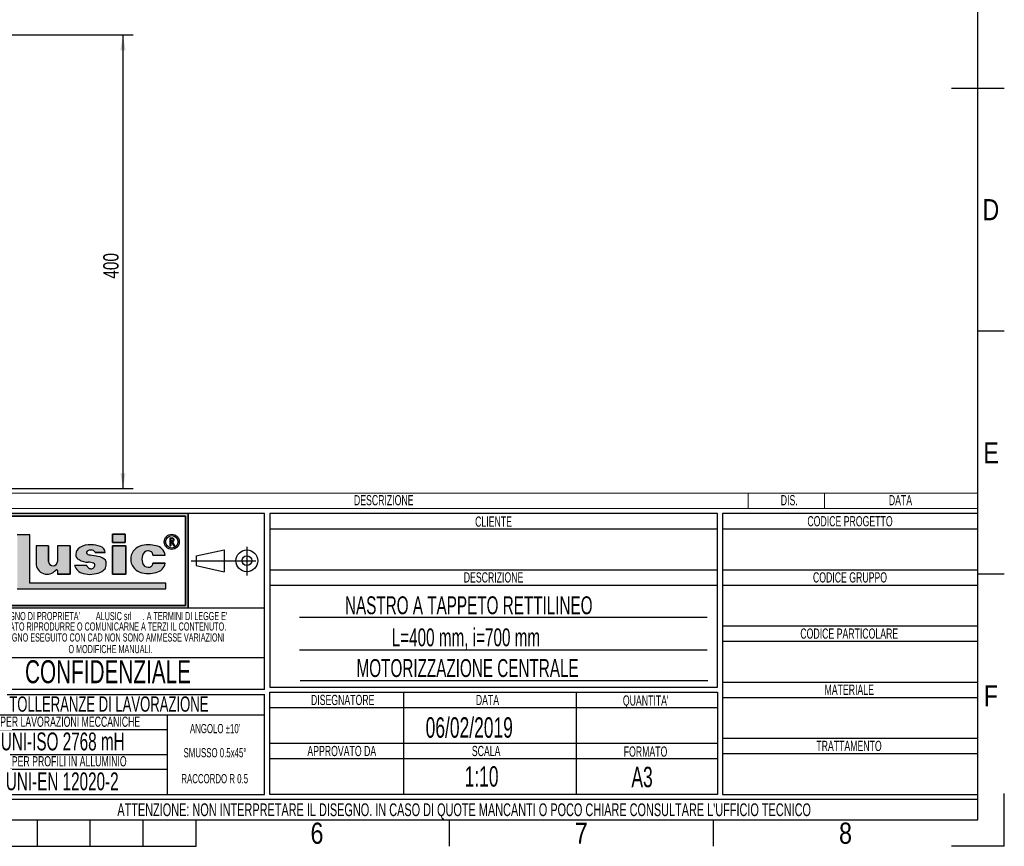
# Model space of a CAD drawing. Header units: millimetres. Extents: x 0 to 420, y 0 to 297.
# Tile 23 of 27: x 227 to 420, y 0 to 162. Entities that reach past the tile are written whole.
import ezdxf
from ezdxf.enums import TextEntityAlignment as Align

# ---------------------------------------------------------------- set-up
doc = ezdxf.new("R2010")
doc.units = ezdxf.units.MM
doc.linetypes.add('CENTERX2', pattern=[20.319999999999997, 12.7, -2.54, 2.54, -2.54])
doc.layers.add('CARTIGLIO', color=140, linetype='Continuous')
doc.layers.add('QUOTE', color=174, linetype='Continuous')
doc.styles.add('SLDTEXTSTYLE0', font='TXT', dxfattribs={"width": 0.6382978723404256})
doc.styles.add('SLDTEXTSTYLE1', font='TXT', dxfattribs={"width": 0.675})
doc.styles.add('SLDTEXTSTYLE2', font='TXT', dxfattribs={"width": 0.8214676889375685})
doc.styles.add('SLDTEXTSTYLE3', font='TXT', dxfattribs={"width": 0.75})
doc.dimstyles.new('SLDDIMSTYLE0', dxfattribs={"dimtxt": 3, "dimasz": 3, "dimexe": 0, "dimexo": 0.0625, "dimgap": 0.75, "dimtad": 1, "dimlfac": 4.501761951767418, "dimrnd": 1e-09, "dimzin": 12, "dimdsep": 46, "dimtxsty": 'SLDTEXTSTYLE3', "dimsah": 1, "dimcen": 0.09, "dimadec": 0, "dimazin": 3, "dimtfac": 1, "dimtdec": 3, "dimtofl": 0, "dimtmove": 0, "dimatfit": 3, "dimfxl": 0, "dimfrac": 2, "dimtolj": 1, "dimtzin": 12, "dimarcsym": 0})

# ---------------------------------------------------------------- blocks, each defined once
blk = doc.blocks.new('SW_NOTE_0')
at = {"layer": 'CARTIGLIO', "color": 0, "insert": (7.526595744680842, 2.578135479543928), "char_height": 2, "attachment_point": 2, "style": 'SLDTEXTSTYLE0'}
blk.add_mtext('TRATTAMENTO', dxfattribs=at)
blk = doc.blocks.new('SW_NOTE_0_1')
at = {"layer": 'CARTIGLIO', "color": 0, "insert": (85.40558510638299, 3.222669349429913), "char_height": 2.5, "attachment_point": 2, "style": 'SLDTEXTSTYLE0'}
blk.add_mtext("ATTENZIONE: NON INTERPRETARE IL DISEGNO. IN CASO DI QUOTE MANCANTI O POCO CHIARE CONSULTARE L'UFFICIO TECNICO", dxfattribs=at)
blk = doc.blocks.new('SW_NOTE_0_2')
at = {"layer": 'CARTIGLIO', "color": 0, "insert": (3.510638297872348, 2.578135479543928), "char_height": 2, "attachment_point": 2, "style": 'SLDTEXTSTYLE0'}
blk.add_mtext('SCALA', dxfattribs=at)
blk = doc.blocks.new('SW_NOTE_0_3')
at = {"layer": 'CARTIGLIO', "color": 0, "insert": (8.670212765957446, 2.578135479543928), "char_height": 2, "attachment_point": 2, "style": 'SLDTEXTSTYLE0'}
blk.add_mtext('APPROVATO DA', dxfattribs=at)
blk = doc.blocks.new('SW_NOTE_0_4')
at = {"layer": 'CARTIGLIO', "color": 0, "insert": (5.398936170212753, 2.578135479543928), "char_height": 2, "attachment_point": 2, "style": 'SLDTEXTSTYLE0'}
blk.add_mtext('FORMATO', dxfattribs=at)
blk = doc.blocks.new('SW_NOTE_0_5')
at = {"layer": 'CARTIGLIO', "color": 0, "insert": (7.606382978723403, 2.578135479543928), "char_height": 2, "attachment_point": 2, "style": 'SLDTEXTSTYLE0'}
blk.add_mtext('DISEGNATORE', dxfattribs=at)
blk = doc.blocks.new('SW_NOTE_0_6')
at = {"layer": 'CARTIGLIO', "color": 0, "insert": (2.845744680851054, 2.578135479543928), "char_height": 2, "attachment_point": 2, "style": 'SLDTEXTSTYLE0'}
blk.add_mtext('DATA', dxfattribs=at)
blk = doc.blocks.new('SW_NOTE_0_7')
at = {"layer": 'CARTIGLIO', "color": 0, "insert": (5.558510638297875, 2.578135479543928), "char_height": 2, "attachment_point": 2, "style": 'SLDTEXTSTYLE0'}
blk.add_mtext("QUANTITA'", dxfattribs=at)
blk = doc.blocks.new('SW_NOTE_0_8')
at = {"layer": 'CARTIGLIO', "color": 0, "insert": (7.10106382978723, 2.578135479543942), "char_height": 2, "attachment_point": 2, "style": 'SLDTEXTSTYLE0'}
blk.add_mtext('DESCRIZIONE', dxfattribs=at)
blk = doc.blocks.new('SW_NOTE_0_9')
at = {"layer": 'CARTIGLIO', "color": 0, "insert": (4.228723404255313, 2.578135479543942), "char_height": 2, "attachment_point": 2, "style": 'SLDTEXTSTYLE0'}
blk.add_mtext('CLIENTE', dxfattribs=at)
blk = doc.blocks.new('SW_NOTE_0_10')
at = {"layer": 'CARTIGLIO', "color": 0, "insert": (5.691489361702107, 2.578135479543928), "char_height": 2, "attachment_point": 2, "style": 'SLDTEXTSTYLE0'}
blk.add_mtext('MATERIALE', dxfattribs=at)
blk = doc.blocks.new('SW_NOTE_0_11')
at = {"layer": 'CARTIGLIO', "color": 0, "insert": (12.15425531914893, 2.578135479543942), "char_height": 2, "attachment_point": 2, "style": 'SLDTEXTSTYLE0'}
blk.add_mtext('CODICE PARTICOLARE', dxfattribs=at)
blk = doc.blocks.new('SW_NOTE_0_12')
at = {"layer": 'CARTIGLIO', "color": 0, "insert": (9.547872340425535, 2.578135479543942), "char_height": 2, "attachment_point": 2, "style": 'SLDTEXTSTYLE0'}
blk.add_mtext('CODICE GRUPPO', dxfattribs=at)
blk = doc.blocks.new('SW_NOTE_0_13')
at = {"layer": 'CARTIGLIO', "color": 0, "insert": (10.69148936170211, 2.578135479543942), "char_height": 2, "attachment_point": 2, "style": 'SLDTEXTSTYLE0'}
blk.add_mtext('CODICE PROGETTO', dxfattribs=at)
blk = doc.blocks.new('SW_NOTE_0_14')
at = {"layer": 'CARTIGLIO', "color": 0, "insert": (6.67819148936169, 2.320321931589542), "char_height": 1.8, "attachment_point": 2, "style": 'SLDTEXTSTYLE0'}
blk.add_mtext("ANGOLO ±10'", dxfattribs=at)
blk = doc.blocks.new('SW_NOTE_0_15')
at = {"layer": 'CARTIGLIO', "color": 0, "insert": (23.93617021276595, 3.867203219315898), "char_height": 3, "attachment_point": 2, "style": 'SLDTEXTSTYLE0'}
blk.add_mtext('TOLLERANZE DI LAVORAZIONE', dxfattribs=at)
blk = doc.blocks.new('SW_NOTE_0_16')
at = {"layer": 'CARTIGLIO', "color": 0, "insert": (21.07265624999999, 5.800804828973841), "char_height": 4.500000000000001, "attachment_point": 2, "style": 'SLDTEXTSTYLE1'}
blk.add_mtext('CONFIDENZIALE', dxfattribs=at)
blk = doc.blocks.new('SW_NOTE_0_17')
at = {"layer": 'CARTIGLIO', "color": 0, "insert": (28.04255319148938, 2.062508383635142), "char_height": 1.6, "attachment_point": 2, "style": 'SLDTEXTSTYLE0'}
blk.add_mtext('DISEGNO ESEGUITO CON CAD NON SONO AMMESSE VARIAZIONI', dxfattribs=at)
blk = doc.blocks.new('SW_NOTE_0_18')
at = {"layer": 'CARTIGLIO', "color": 0, "insert": (27.3404255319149, 2.062508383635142), "char_height": 1.6, "attachment_point": 2, "style": 'SLDTEXTSTYLE0'}
blk.add_mtext('VIETATO RIPRODURRE O COMUNICARNE A TERZI IL CONTENUTO.', dxfattribs=at)
blk = doc.blocks.new('SW_NOTE_0_19')
at = {"layer": 'CARTIGLIO', "color": 0, "insert": (7.587765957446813, 2.320321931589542), "char_height": 1.8, "attachment_point": 2, "style": 'SLDTEXTSTYLE0'}
blk.add_mtext('SMUSSO 0.5x45°', dxfattribs=at)
blk = doc.blocks.new('SW_NOTE_0_20')
at = {"layer": 'CARTIGLIO', "color": 0, "insert": (10.40425531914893, 2.062508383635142), "char_height": 1.6, "attachment_point": 2, "style": 'SLDTEXTSTYLE0'}
blk.add_mtext('O MODIFICHE MANUALI.', dxfattribs=at)
blk = doc.blocks.new('SW_NOTE_0_21')
at = {"layer": 'CARTIGLIO', "color": 0, "char_height": 1.6, "attachment_point": 2, "style": 'SLDTEXTSTYLE0'}
for s, insert in [("DISEGNO DI PROPRIETA'", (10.27659574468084, 2.062508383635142)), ('ALUSIC srl', (25.45120500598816, 2.062508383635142)), (". A TERMINI DI LEGGE E'", (39.41078027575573, 2.062508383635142))]:
    blk.add_mtext(s, dxfattribs=dict(at, insert=insert))
blk = doc.blocks.new('SW_NOTE_0_22')
at = {"layer": 'CARTIGLIO', "color": 0, "insert": (8.569148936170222, 2.320321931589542), "char_height": 1.8, "attachment_point": 2, "style": 'SLDTEXTSTYLE0'}
blk.add_mtext('RACCORDO R 0.5', dxfattribs=at)
blk = doc.blocks.new('SW_NOTE_0_23')
at = {"layer": 'CARTIGLIO', "color": 0, "insert": (18.30319148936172, 2.578135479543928), "char_height": 2, "attachment_point": 2, "style": 'SLDTEXTSTYLE0'}
blk.add_mtext('PER LAVORAZIONI MECCANICHE', dxfattribs=at)
blk = doc.blocks.new('SW_NOTE_0_24')
at = {"layer": 'CARTIGLIO', "color": 0, "insert": (15.68484042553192, 4.511737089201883), "char_height": 3.5, "attachment_point": 2, "style": 'SLDTEXTSTYLE0'}
blk.add_mtext('UNI-ISO 2768 mH', dxfattribs=at)
blk = doc.blocks.new('SW_NOTE_0_25')
at = {"layer": 'CARTIGLIO', "color": 0, "insert": (13.85638297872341, 2.578135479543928), "char_height": 2, "attachment_point": 2, "style": 'SLDTEXTSTYLE0'}
blk.add_mtext('PER PROFILI IN ALLUMINIO', dxfattribs=at)
blk = doc.blocks.new('SW_NOTE_0_26')
at = {"layer": 'CARTIGLIO', "color": 0, "insert": (14.05585106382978, 4.511737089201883), "char_height": 3.5, "attachment_point": 2, "style": 'SLDTEXTSTYLE0'}
blk.add_mtext('UNI-EN 12020-2', dxfattribs=at)
blk = doc.blocks.new('SW_NOTE_0_28')
at = {"layer": 'CARTIGLIO', "color": 0, "insert": (2.845744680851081, 2.578135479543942), "char_height": 2, "attachment_point": 2, "style": 'SLDTEXTSTYLE0'}
blk.add_mtext('DATA', dxfattribs=at)
blk = doc.blocks.new('SW_NOTE_0_29')
at = {"layer": 'CARTIGLIO', "color": 0, "insert": (7.10106382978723, 2.578135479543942), "char_height": 2, "attachment_point": 2, "style": 'SLDTEXTSTYLE0'}
blk.add_mtext('DESCRIZIONE', dxfattribs=at)
blk = doc.blocks.new('SW_NOTE_0_30')
at = {"layer": 'CARTIGLIO', "color": 0, "insert": (1.968085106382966, 2.578135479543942), "char_height": 2, "attachment_point": 2, "style": 'SLDTEXTSTYLE0'}
blk.add_mtext('DIS.', dxfattribs=at)
blk = doc.blocks.new('Cartiglio ALUSIC')
at = {"layer": 'CARTIGLIO'}
h = blk.add_hatch(color=256, dxfattribs=at)
h.paths.add_polyline_path([(113.971100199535, 149.9990413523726), (113.971100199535, 131.4990413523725), (158.971100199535, 131.4990413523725), (158.971100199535, 149.9990413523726)], flags=0)
h.paths.add_polyline_path([(114.471100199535, 131.9990413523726), (114.471100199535, 149.4990413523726), (158.471100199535, 149.4990413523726), (158.471100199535, 131.9990413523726)], flags=0)
for points in [[(128.0219401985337, 145.7956943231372), (125.5527056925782, 145.7956943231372), (125.5527056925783, 135.2696801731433), (154.6424359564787, 135.2696801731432), (154.6424359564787, 136.3597302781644), (128.0219401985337, 136.3597302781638)], [(144.2116339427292, 145.9308884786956), (144.2116339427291, 144.3245774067), (146.6985305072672, 144.3245774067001), (146.6985305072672, 145.9308884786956)], [(146.7838932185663, 143.6808359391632), (144.2116339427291, 143.6808359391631), (144.2116339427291, 138.1064632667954), (146.7838932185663, 138.1064632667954)]]:
    blk.add_hatch(color=256, dxfattribs=at).paths.add_polyline_path(points, flags=0)
h = blk.add_hatch(color=256, dxfattribs=at)
edge = h.paths.add_edge_path(flags=0)
edge.add_arc((155.7921827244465, 144.4510199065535), 1.479868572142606, 0, 360)
edge = h.paths.add_edge_path(flags=0)
edge.add_arc((155.7921827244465, 144.4510199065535), 1.214864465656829, 0, 360)
h = blk.add_hatch(color=256, dxfattribs=at)
edge = h.paths.add_edge_path(flags=0)
edge.add_arc((155.8903200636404, 144.8676091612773), 0.3723980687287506, 277.1406326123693, 450.0000000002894)
edge.add_line((155.8903200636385, 145.240007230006), (155.450204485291, 145.240007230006))
edge.add_line((155.450204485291, 145.240007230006), (155.450204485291, 143.6880606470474))
edge.add_line((155.450204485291, 143.6880606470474), (155.605611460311, 143.6880606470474))
edge.add_line((155.605611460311, 143.6880606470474), (155.605611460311, 144.4952110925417))
edge.add_line((155.605611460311, 144.4952110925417), (155.764003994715, 144.4952110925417))
edge.add_line((155.764003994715, 144.4952110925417), (156.171212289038, 143.6880606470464))
edge.add_line((156.171212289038, 143.6880606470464), (156.3452765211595, 143.6880606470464))
edge.add_line((156.3452765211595, 143.6880606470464), (155.9366110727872, 144.4980993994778))
edge = h.paths.add_edge_path(flags=0)
edge.add_line((155.6056114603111, 145.0846002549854), (155.8903200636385, 145.0846002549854))
edge.add_arc((155.8903200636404, 144.8676091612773), 0.2169910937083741, -90.00000000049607, 90.00000000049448, ccw=False)
edge.add_line((155.8903200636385, 144.6506180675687), (155.6056114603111, 144.6506180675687))
edge.add_line((155.6056114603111, 144.6506180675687), (155.6056114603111, 145.0846002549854))
h = blk.add_hatch(color=256, dxfattribs=at)
edge = h.paths.add_edge_path(flags=0)
edge.add_arc((132.5578484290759, 140.6186164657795), 0.8721260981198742, 180, 360, ccw=False)
edge.add_line((131.6857223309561, 140.6186164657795), (131.6857223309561, 143.6808359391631))
edge.add_line((131.6857223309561, 143.6808359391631), (129.2243885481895, 143.6808359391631))
edge.add_line((129.2243885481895, 143.6808359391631), (129.2243885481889, 140.2640777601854))
edge.add_arc((131.3820030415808, 140.2640777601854), 2.157614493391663, 180, 321.9680973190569)
edge.add_arc((133.2350345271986, 138.8146685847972), 0.1949400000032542, 3.751097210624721e-10, 141.9680973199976, ccw=False)
edge.add_line((133.4299745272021, 138.8146685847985), (133.4299745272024, 138.106463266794))
edge.add_line((133.4299745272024, 138.106463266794), (135.91068894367, 138.106463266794))
edge.add_line((135.91068894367, 138.106463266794), (135.9106889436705, 143.6808359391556))
edge.add_line((135.9106889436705, 143.6808359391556), (133.4299745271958, 143.6808359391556))
edge.add_line((133.4299745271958, 143.6808359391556), (133.4299745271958, 140.6186164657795))
h = blk.add_hatch(color=256, dxfattribs=at)
edge = h.paths.add_edge_path(flags=0)
edge.add_line((139.7219511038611, 138.0874905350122), (140.9616140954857, 138.2313935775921))
edge.add_arc((140.6251358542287, 140.9172664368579), 2.706867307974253, 277.1406456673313, 311.0032214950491)
edge.add_arc((141.7459062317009, 139.8536948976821), 1.178212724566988, 303.7868133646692, 347.8980612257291)
edge.add_arc((141.0550130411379, 140.1458147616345), 1.920162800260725, 343.6935231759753, 381.4193527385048)
edge.add_arc((140.9170023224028, 138.8528855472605), 2.77207698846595, 46.00269433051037, 81.25096772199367)
edge.add_arc((133.1604335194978, 99.54681763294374), 42.8338661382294, 78.993004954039, 81.01866969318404)
edge.add_arc((140.0875549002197, 143.5111497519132), 1.672976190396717, 238.77709912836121, 261.74465207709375, ccw=False)
edge.add_arc((139.511171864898, 142.3534770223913), 0.3988810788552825, 114.64010585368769, 223.1865854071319, ccw=False)
edge.add_arc((139.9292750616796, 141.471492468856), 1.374925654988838, 90.51660503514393, 115.15343256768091, ccw=False)
edge.add_arc((139.978971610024, 141.8617877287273), 0.986530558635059, 50.69488274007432, 93.60864602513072, ccw=False)
edge.add_arc((140.2656634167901, 142.2302567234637), 0.519939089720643, 14.547573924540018, 49.4198797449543, ccw=False)
edge.add_line((140.7689329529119, 142.3608569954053), (142.7634621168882, 142.3608569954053))
edge.add_arc((141.3534729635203, 142.2214802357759), 1.416861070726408, 5.645321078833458, 71.38339334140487)
edge.add_arc((140.0918708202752, 138.6413140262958), 5.212710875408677, 70.80435731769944, 90.86664277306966)
edge.add_arc((139.6876943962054, 140.01898057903), 3.848224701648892, 85.15036290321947, 119.9120405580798)
edge.add_arc((138.7589405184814, 141.8826763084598), 1.774008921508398, 123.9309471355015, 174.9914571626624)
edge.add_arc((138.007121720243, 141.9227892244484), 1.021881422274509, 173.5516105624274, 249.3813116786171)
edge.add_arc((139.4480837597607, 143.8857829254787), 3.430150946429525, 238.3320469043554, 269.1908231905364)
edge.add_arc((139.5671105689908, 138.3083973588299), 2.154096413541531, 64.99796384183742, 94.45891481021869, ccw=False)
edge.add_arc((140.3551381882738, 139.8813550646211), 0.398545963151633, -35.586121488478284, 72.11412463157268, ccw=False)
edge.add_arc((139.9862171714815, 139.9393420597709), 0.7512299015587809, 245.201083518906, 337.29941344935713, ccw=False)
edge.add_arc((139.934335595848, 140.0154535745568), 0.8024620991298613, 192.5591591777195, 250.8523518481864, ccw=False)
edge.add_line((139.1510748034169, 139.8409601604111), (136.768183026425, 139.8409601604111))
edge.add_arc((138.8654850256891, 140.4022414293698), 2.1711085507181, 194.9824340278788, 258.3364147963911)
edge.add_line((138.4265630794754, 138.2759630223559), (139.7219511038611, 138.0874905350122))
h = blk.add_hatch(color=256, dxfattribs=at)
edge = h.paths.add_edge_path(flags=0)
edge.add_arc((151.1448446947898, 140.5631500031), 1.095489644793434, 191.1589777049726, 269.9285492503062, ccw=False)
edge.add_arc((152.2932291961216, 141.066632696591), 2.335462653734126, 162.1599290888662, 197.8400709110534, ccw=False)
edge.add_arc((151.1448446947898, 141.5701153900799), 1.095489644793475, 90.07145075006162, 168.8410222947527, ccw=False)
edge.add_arc((151.2517282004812, 141.8150308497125), 0.8574339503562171, 2.566657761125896, 97.25285314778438, ccw=False)
edge.add_line((152.108301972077, 141.8534281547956), (154.4848142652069, 141.8534281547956))
edge.add_arc((152.4212904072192, 141.6061501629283), 2.078287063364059, 6.833333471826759, 81.00039250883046)
edge.add_arc((151.336234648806, 138.6914263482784), 5.163706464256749, 74.1517675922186, 91.31975036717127)
edge.add_arc((150.8738064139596, 140.4366829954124), 3.434301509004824, 84.25969198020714, 140.8312604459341)
edge.add_arc((150.5707293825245, 141.0666326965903), 2.817144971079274, 146.8823062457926, 213.1176937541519)
edge.add_arc((150.87380641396, 141.6965823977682), 3.434301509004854, 219.1687395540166, 275.7403080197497)
edge.add_arc((151.3362346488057, 143.4418390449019), 5.163706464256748, 268.6802496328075, 285.8482324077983)
edge.add_arc((152.4212904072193, 140.5271152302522), 2.078287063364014, 278.9996074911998, 353.1666665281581)
edge.add_line((154.4848142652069, 140.2798372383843), (152.1083019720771, 140.2798372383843))
edge.add_arc((151.2517282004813, 140.3182345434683), 0.8574339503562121, 262.7471468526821, 357.4333422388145, ccw=False)
at = {"color": 161, "linetype": 'Continuous', "lineweight": 18}
for p, q in [((113.971100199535, 153.9990413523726), (313.621100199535, 153.9990413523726)), ((268.621100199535, 153.9990413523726), (268.621100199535, 150.9990413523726)), ((283.621100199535, 153.9990413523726), (283.621100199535, 150.9990413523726)), ((313.621100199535, 150.9990413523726), (313.621100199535, 153.9990413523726)), ((113.971100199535, 150.9990413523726), (313.621100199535, 150.9990413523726))]:
    blk.add_line(p, q, dxfattribs=at)
at = {"layer": 'CARTIGLIO'}
for p, q in [((173.971100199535, 149.9990413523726), (113.971100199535, 149.9990413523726)), ((158.971100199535, 149.9990413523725), (113.971100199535, 149.9990413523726)), ((114.471100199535, 149.4990413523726), (158.471100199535, 149.4990413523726)), ((158.471100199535, 149.4990413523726), (114.471100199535, 149.4990413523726)), ((158.471100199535, 149.4990413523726), (158.471100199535, 131.9990413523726)), ((158.471100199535, 131.9990413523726), (158.471100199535, 149.4990413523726)), ((158.971100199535, 131.4990413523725), (158.971100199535, 149.9990413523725)), ((158.971100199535, 149.9990413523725), (158.971100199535, 131.4990413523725)), ((173.971100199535, 115.5498549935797), (173.971100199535, 149.9990413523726)), ((262.621100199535, 149.9990413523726), (174.971100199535, 149.9990413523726)), ((174.971100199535, 149.9990413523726), (174.971100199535, 115.9990413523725)), ((262.621100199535, 115.9990413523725), (262.621100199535, 149.9990413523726)), ((313.621100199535, 149.9990413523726), (263.621100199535, 149.9990413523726)), ((263.621100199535, 149.9990413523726), (263.621100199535, 94.99904135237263)), ((313.621100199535, 94.99904135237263), (313.621100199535, 149.9990413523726)), ((174.971100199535, 146.9990413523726), (262.621100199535, 146.9990413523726)), ((263.621100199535, 146.9990413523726), (313.621100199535, 146.9990413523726)), ((128.0219401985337, 145.7956943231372), (125.5527056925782, 145.7956943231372)), ((128.0219401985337, 145.7956943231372), (125.5527056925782, 145.7956943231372)), ((128.0219401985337, 136.3597302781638), (128.0219401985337, 145.7956943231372)), ((128.0219401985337, 136.3597302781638), (128.0219401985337, 145.7956943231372)), ((146.6985305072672, 145.9308884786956), (144.2116339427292, 145.9308884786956)), ((144.2116339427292, 145.9308884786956), (144.2116339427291, 144.3245774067)), ((144.2116339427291, 144.3245774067), (144.2116339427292, 145.9308884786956)), ((144.2116339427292, 145.9308884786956), (146.6985305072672, 145.9308884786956)), ((146.6985305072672, 145.9308884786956), (146.6985305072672, 144.3245774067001)), ((146.6985305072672, 144.3245774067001), (146.6985305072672, 145.9308884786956)), ((155.450204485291, 143.6880606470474), (155.450204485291, 145.240007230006)), ((155.450204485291, 143.6880606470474), (155.450204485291, 145.240007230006)), ((155.450204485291, 145.240007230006), (155.8903200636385, 145.240007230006)), ((155.450204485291, 145.240007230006), (155.8903200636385, 145.240007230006)), ((155.6056114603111, 145.0846002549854), (155.8903200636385, 145.0846002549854)), ((155.6056114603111, 144.6506180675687), (155.6056114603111, 145.0846002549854)), ((155.6056114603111, 144.6506180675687), (155.6056114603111, 145.0846002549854)), ((155.6056114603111, 145.0846002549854), (155.8903200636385, 145.0846002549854)), ((155.6056114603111, 144.6506180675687), (155.8903200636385, 144.6506180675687)), ((155.8903200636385, 144.6506180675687), (155.6056114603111, 144.6506180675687)), ((129.2243885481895, 143.6808359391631), (129.2243885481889, 140.2640777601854)), ((131.6857223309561, 143.6808359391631), (129.2243885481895, 143.6808359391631)), ((131.6857223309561, 143.6808359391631), (129.2243885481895, 143.6808359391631)), ((129.2243885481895, 143.6808359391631), (129.2243885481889, 140.2640777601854)), ((131.6857223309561, 140.6186164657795), (131.6857223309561, 143.6808359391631)), ((131.6857223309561, 143.6808359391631), (131.6857223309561, 140.6186164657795)), ((135.9106889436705, 143.6808359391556), (133.4299745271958, 143.6808359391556)), ((133.4299745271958, 143.6808359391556), (133.4299745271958, 140.6186164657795)), ((133.4299745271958, 143.6808359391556), (133.4299745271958, 140.6186164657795)), ((135.9106889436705, 143.6808359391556), (133.4299745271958, 143.6808359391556)), ((135.9106889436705, 143.6808359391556), (135.91068894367, 138.106463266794)), ((135.91068894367, 138.106463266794), (135.9106889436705, 143.6808359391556)), ((144.2116339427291, 144.3245774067), (146.6985305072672, 144.3245774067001)), ((146.6985305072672, 144.3245774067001), (144.2116339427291, 144.3245774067)), ((146.7838932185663, 143.6808359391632), (144.2116339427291, 143.6808359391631)), ((144.2116339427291, 143.6808359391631), (144.2116339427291, 138.1064632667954)), ((144.2116339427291, 143.6808359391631), (146.7838932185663, 143.6808359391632)), ((144.2116339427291, 138.1064632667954), (144.2116339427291, 143.6808359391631)), ((146.7838932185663, 138.1064632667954), (146.7838932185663, 143.6808359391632)), ((146.7838932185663, 143.6808359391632), (146.7838932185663, 138.1064632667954)), ((155.450204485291, 143.6880606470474), (155.605611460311, 143.6880606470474)), ((155.605611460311, 143.6880606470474), (155.450204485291, 143.6880606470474)), ((155.605611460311, 144.4952110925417), (155.605611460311, 143.6880606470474)), ((155.605611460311, 143.6880606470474), (155.605611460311, 144.4952110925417)), ((155.764003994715, 144.4952110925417), (155.605611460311, 144.4952110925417)), ((155.605611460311, 144.4952110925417), (155.764003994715, 144.4952110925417)), ((156.171212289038, 143.6880606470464), (155.764003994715, 144.4952110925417)), ((155.764003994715, 144.4952110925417), (156.171212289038, 143.6880606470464)), ((155.9366110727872, 144.4980993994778), (156.3452765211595, 143.6880606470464)), ((155.9366110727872, 144.4980993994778), (156.3452765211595, 143.6880606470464)), ((156.171212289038, 143.6880606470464), (156.3452765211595, 143.6880606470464)), ((156.3452765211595, 143.6880606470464), (156.171212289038, 143.6880606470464)), ((160.5624374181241, 141.7060810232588), (166.0550106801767, 142.8872795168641)), ((166.0550106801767, 142.8872795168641), (166.0550106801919, 138.6108031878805)), ((140.7689329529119, 142.3608569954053), (142.7634621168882, 142.3608569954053)), ((142.7634621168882, 142.3608569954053), (140.7689329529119, 142.3608569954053)), ((152.108301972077, 141.8534281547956), (154.4848142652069, 141.8534281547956)), ((152.108301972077, 141.8534281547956), (154.4848142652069, 141.8534281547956)), ((160.5624374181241, 141.7060810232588), (160.5624374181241, 139.7920016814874)), ((133.4299745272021, 138.8146685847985), (133.4299745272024, 138.106463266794)), ((133.4299745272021, 138.8146685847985), (133.4299745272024, 138.106463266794)), ((139.1510748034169, 139.8409601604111), (136.768183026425, 139.8409601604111)), ((139.1510748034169, 139.8409601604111), (136.768183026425, 139.8409601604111)), ((154.4848142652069, 140.2798372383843), (152.1083019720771, 140.2798372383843)), ((152.1083019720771, 140.2798372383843), (154.4848142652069, 140.2798372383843)), ((160.5624374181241, 139.7920016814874), (166.0550106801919, 138.6108031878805)), ((174.971100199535, 138.9990413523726), (262.621100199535, 138.9990413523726)), ((263.621100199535, 138.9990413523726), (313.621100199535, 138.9990413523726)), ((133.4299745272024, 138.106463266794), (135.91068894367, 138.106463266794)), ((135.91068894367, 138.106463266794), (133.4299745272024, 138.106463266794)), ((138.4265630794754, 138.2759630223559), (139.7219511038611, 138.0874905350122)), ((138.4265630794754, 138.2759630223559), (139.7219511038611, 138.0874905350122)), ((139.7219511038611, 138.0874905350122), (140.9616140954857, 138.2313935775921)), ((139.7219511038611, 138.0874905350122), (140.9616140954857, 138.2313935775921)), ((144.2116339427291, 138.1064632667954), (146.7838932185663, 138.1064632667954)), ((146.7838932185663, 138.1064632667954), (144.2116339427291, 138.1064632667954)), ((125.5527056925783, 135.2696801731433), (154.6424359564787, 135.2696801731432)), ((125.5527056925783, 135.2696801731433), (154.6424359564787, 135.2696801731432)), ((154.6424359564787, 136.3597302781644), (128.0219401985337, 136.3597302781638)), ((154.6424359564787, 136.3597302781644), (128.0219401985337, 136.3597302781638)), ((154.6424359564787, 135.2696801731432), (154.6424359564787, 136.3597302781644)), ((154.6424359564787, 135.2696801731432), (154.6424359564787, 136.3597302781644)), ((174.971100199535, 135.9990413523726), (262.621100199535, 135.9990413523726)), ((263.621100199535, 135.9990413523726), (313.621100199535, 135.9990413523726)), ((113.971100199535, 131.4990413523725), (158.971100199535, 131.4990413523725)), ((113.971100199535, 131.4990413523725), (173.971100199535, 131.4990413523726)), ((158.471100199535, 131.9990413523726), (114.471100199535, 131.9990413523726)), ((114.471100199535, 131.9990413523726), (158.471100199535, 131.9990413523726)), ((260.621100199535, 129.6657080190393), (180.7961001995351, 129.6657080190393)), ((263.621100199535, 127.9990413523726), (313.621100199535, 127.9990413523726)), ((263.621100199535, 124.9990413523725), (313.621100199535, 124.9990413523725)), ((173.971100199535, 121.7636603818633), (113.971100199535, 121.7636603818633)), ((180.7961001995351, 123.3074882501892), (260.621100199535, 123.3074882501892)), ((174.971100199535, 115.9990413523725), (262.621100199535, 115.9990413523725)), ((180.9187030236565, 117.3170769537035), (260.7437030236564, 117.3170769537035)), ((263.621100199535, 116.9990413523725), (313.621100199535, 116.9990413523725)), ((173.971100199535, 115.5498549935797), (113.971100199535, 115.5498549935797)), ((113.971100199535, 114.5498549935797), (173.971100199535, 114.5498549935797)), ((173.971100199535, 94.99904135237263), (173.971100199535, 114.5498549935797)), ((174.971100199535, 114.9990413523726), (262.621100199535, 114.9990413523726)), ((174.971100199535, 94.99904135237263), (174.971100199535, 114.9990413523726)), ((201.1430971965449, 114.9990413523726), (201.1430971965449, 94.99904135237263)), ((234.9680971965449, 114.9990413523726), (234.9680971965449, 94.99904135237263)), ((262.621100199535, 114.9990413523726), (262.621100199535, 94.99904135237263)), ((263.621100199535, 113.9990413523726), (313.621100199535, 113.9990413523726)), ((174.971100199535, 111.9990413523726), (262.621100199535, 111.9990413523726)), ((173.9571410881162, 110.4900006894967), (113.9571410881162, 110.4900006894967)), ((154.9806365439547, 94.99904135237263), (154.9806365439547, 110.4900006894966)), ((113.971100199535, 107.6716313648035), (154.9806365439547, 107.6716313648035)), ((174.971100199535, 104.9990413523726), (262.621100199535, 104.9990413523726)), ((263.621100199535, 105.9990413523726), (313.621100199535, 105.9990413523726)), ((154.9806365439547, 102.7445210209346), (113.971100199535, 102.7445210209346)), ((263.621100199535, 102.9990413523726), (313.621100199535, 102.9990413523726)), ((174.971100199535, 101.9990413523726), (262.621100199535, 101.9990413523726)), ((113.9850593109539, 99.96496483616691), (154.9945956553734, 99.96496483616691)), ((113.971100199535, 94.99904135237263), (173.971100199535, 94.99904135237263)), ((262.621100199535, 94.99904135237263), (174.971100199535, 94.99904135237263)), ((263.621100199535, 94.99904135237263), (313.621100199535, 94.99904135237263)), ((313.621100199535, 93.99904135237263), (113.971100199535, 93.99904135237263)), ((313.621100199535, 89.99904135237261), (313.621100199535, 93.99904135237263)), ((113.971100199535, 89.99904135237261), (313.621100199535, 89.99904135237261))]:
    blk.add_line(p, q, dxfattribs=at)
at = {"layer": 'CARTIGLIO', "linetype": 'CENTERX2'}
for p, q in [((170.4898443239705, 143.5008789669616), (170.4898443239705, 137.8355069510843)), ((159.5584198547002, 140.749041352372), (173.3837805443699, 140.749041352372))]:
    blk.add_line(p, q, dxfattribs=at)
at = {"layer": 'CARTIGLIO', "linetype": 'Continuous'}
blk.add_line((113.9695322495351, 89.99904135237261), (313.621100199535, 89.99904135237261), dxfattribs=at)
at = {"layer": 'CARTIGLIO'}
for centre, radius in [((155.7921827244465, 144.4510199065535), 1.479868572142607), ((155.7921827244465, 144.4510199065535), 1.479868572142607), ((155.7921827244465, 144.4510199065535), 1.214864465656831), ((155.7921827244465, 144.4510199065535), 1.214864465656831), ((170.4898443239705, 140.7490413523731), 2.138238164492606), ((170.4898443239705, 140.7490413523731), 0.9570396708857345)]:
    blk.add_circle(centre, radius, dxfattribs=at)
for centre, radius, start, end in [((155.8903200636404, 144.8676091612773), 0.3723980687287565, 277.1406326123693, 90.00000000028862), ((155.8903200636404, 144.8676091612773), 0.3723980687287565, 277.1406326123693, 90.00000000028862), ((155.8903200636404, 144.8676091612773), 0.2169910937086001, 269.9999999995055, 90.00000000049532), ((155.8903200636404, 144.8676091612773), 0.2169910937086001, 269.9999999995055, 90.00000000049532), ((138.7589405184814, 141.8826763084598), 1.774008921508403, 123.9309471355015, 174.9914571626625), ((138.7589405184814, 141.8826763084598), 1.774008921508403, 123.9309471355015, 174.9914571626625), ((139.6876943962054, 140.01898057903), 3.848224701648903, 85.15036290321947, 119.9120405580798), ((139.6876943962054, 140.01898057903), 3.848224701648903, 85.15036290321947, 119.9120405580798), ((139.511171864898, 142.3534770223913), 0.3988810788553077, 114.6401058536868, 223.1865854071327), ((139.511171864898, 142.3534770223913), 0.3988810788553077, 114.6401058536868, 223.1865854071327), ((139.9292750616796, 141.471492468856), 1.374925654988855, 90.51660503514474, 115.1534325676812), ((139.9292750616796, 141.471492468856), 1.374925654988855, 90.51660503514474, 115.1534325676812), ((139.978971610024, 141.8617877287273), 0.9865305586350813, 50.69488274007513, 93.60864602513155), ((139.978971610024, 141.8617877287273), 0.9865305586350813, 50.69488274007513, 93.60864602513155), ((140.0918708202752, 138.6413140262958), 5.212710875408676, 70.80435731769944, 90.86664277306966), ((140.0918708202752, 138.6413140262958), 5.212710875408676, 70.80435731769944, 90.86664277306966), ((141.3534729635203, 142.2214802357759), 1.416861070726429, 5.645321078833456, 71.38339334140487), ((141.3534729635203, 142.2214802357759), 1.416861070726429, 5.645321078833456, 71.38339334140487), ((150.8738064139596, 140.4366829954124), 3.434301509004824, 84.25969198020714, 140.8312604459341), ((150.8738064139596, 140.4366829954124), 3.434301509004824, 84.25969198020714, 140.8312604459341), ((151.1448446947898, 141.5701153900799), 1.095489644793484, 90.07145075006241, 168.8410222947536), ((151.1448446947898, 141.5701153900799), 1.095489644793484, 90.07145075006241, 168.8410222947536), ((151.2517282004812, 141.8150308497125), 0.8574339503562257, 2.566657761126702, 97.25285314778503), ((151.2517282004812, 141.8150308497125), 0.8574339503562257, 2.566657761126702, 97.25285314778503), ((151.336234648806, 138.6914263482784), 5.163706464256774, 74.1517675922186, 91.31975036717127), ((151.336234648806, 138.6914263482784), 5.163706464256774, 74.1517675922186, 91.31975036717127), ((152.4212904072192, 141.6061501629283), 2.078287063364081, 6.833333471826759, 81.00039250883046), ((152.4212904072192, 141.6061501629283), 2.078287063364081, 6.833333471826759, 81.00039250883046), ((138.007121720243, 141.9227892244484), 1.021881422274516, 173.5516105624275, 249.381311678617), ((138.007121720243, 141.9227892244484), 1.021881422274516, 173.5516105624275, 249.381311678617), ((139.4480837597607, 143.8857829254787), 3.430150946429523, 238.3320469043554, 269.1908231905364), ((139.4480837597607, 143.8857829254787), 3.430150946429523, 238.3320469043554, 269.1908231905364), ((140.0875549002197, 143.5111497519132), 1.672976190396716, 238.777099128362, 261.7446520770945), ((140.0875549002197, 143.5111497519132), 1.672976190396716, 238.777099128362, 261.7446520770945), ((133.1604335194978, 99.54681763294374), 42.83386613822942, 78.993004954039, 81.01866969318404), ((133.1604335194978, 99.54681763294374), 42.83386613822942, 78.993004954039, 81.01866969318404), ((140.2656634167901, 142.2302567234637), 0.5199390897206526, 14.5475739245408, 49.41987974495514), ((140.2656634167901, 142.2302567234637), 0.5199390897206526, 14.5475739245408, 49.41987974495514), ((140.9170023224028, 138.8528855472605), 2.77207698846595, 46.00269433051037, 81.25096772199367), ((140.9170023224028, 138.8528855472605), 2.77207698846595, 46.00269433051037, 81.25096772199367), ((141.0550130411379, 140.1458147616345), 1.920162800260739, 343.6935231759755, 21.41935273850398), ((141.0550130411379, 140.1458147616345), 1.920162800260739, 343.6935231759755, 21.41935273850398), ((150.5707293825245, 141.0666326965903), 2.81714497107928, 146.8823062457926, 213.1176937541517), ((150.5707293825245, 141.0666326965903), 2.81714497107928, 146.8823062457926, 213.1176937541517), ((152.2932291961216, 141.066632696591), 2.335462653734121, 162.159929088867, 197.8400709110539), ((152.2932291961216, 141.066632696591), 2.335462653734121, 162.159929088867, 197.8400709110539), ((131.3820030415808, 140.2640777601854), 2.157614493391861, 180, 321.9680973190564), ((131.3820030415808, 140.2640777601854), 2.157614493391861, 180, 321.9680973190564), ((132.5578484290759, 140.6186164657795), 0.8721260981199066, 180, 0), ((132.5578484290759, 140.6186164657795), 0.8721260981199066, 180, 0), ((133.2350345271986, 138.8146685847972), 0.1949400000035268, 3.759104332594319e-10, 141.9680973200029), ((133.2350345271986, 138.8146685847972), 0.1949400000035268, 3.759104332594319e-10, 141.9680973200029), ((138.8654850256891, 140.4022414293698), 2.171108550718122, 194.9824340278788, 258.3364147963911), ((138.8654850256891, 140.4022414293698), 2.171108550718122, 194.9824340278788, 258.3364147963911), ((139.934335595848, 140.0154535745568), 0.8024620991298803, 192.5591591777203, 250.8523518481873), ((139.934335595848, 140.0154535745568), 0.8024620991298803, 192.5591591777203, 250.8523518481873), ((139.5671105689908, 138.3083973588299), 2.154096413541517, 64.99796384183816, 94.45891481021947), ((139.5671105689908, 138.3083973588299), 2.154096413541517, 64.99796384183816, 94.45891481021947), ((139.9862171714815, 139.9393420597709), 0.7512299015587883, 245.2010835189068, 337.2994134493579), ((139.9862171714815, 139.9393420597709), 0.7512299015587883, 245.2010835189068, 337.2994134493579), ((140.3551381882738, 139.8813550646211), 0.398545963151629, 324.4138785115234, 72.11412463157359), ((140.3551381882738, 139.8813550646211), 0.398545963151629, 324.4138785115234, 72.11412463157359), ((140.6251358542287, 140.9172664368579), 2.706867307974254, 277.1406456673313, 311.0032214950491), ((140.6251358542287, 140.9172664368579), 2.706867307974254, 277.1406456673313, 311.0032214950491), ((141.7459062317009, 139.8536948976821), 1.178212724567, 303.7868133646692, 347.8980612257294), ((141.7459062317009, 139.8536948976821), 1.178212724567, 303.7868133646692, 347.8980612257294), ((150.87380641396, 141.6965823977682), 3.434301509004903, 219.1687395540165, 275.7403080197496), ((150.87380641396, 141.6965823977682), 3.434301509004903, 219.1687395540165, 275.7403080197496), ((151.1448446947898, 140.5631500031), 1.095489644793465, 191.1589777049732, 269.9285492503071), ((151.1448446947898, 140.5631500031), 1.095489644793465, 191.1589777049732, 269.9285492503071), ((151.2517282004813, 140.3182345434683), 0.8574339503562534, 262.7471468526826, 357.4333422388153), ((151.2517282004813, 140.3182345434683), 0.8574339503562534, 262.7471468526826, 357.4333422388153), ((152.4212904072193, 140.5271152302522), 2.078287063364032, 278.9996074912, 353.1666665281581), ((152.4212904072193, 140.5271152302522), 2.078287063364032, 278.9996074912, 353.1666665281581), ((151.3362346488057, 143.4418390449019), 5.163706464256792, 268.6802496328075, 285.8482324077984), ((151.3362346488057, 143.4418390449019), 5.163706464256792, 268.6802496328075, 285.8482324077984)]:
    blk.add_arc(centre, radius, start, end, dxfattribs=at)
at = {"layer": 'CARTIGLIO', "color": 140}
for name, p in [('SW_NOTE_0_29', (190.1919338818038, 151.0374199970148)), ('SW_NOTE_0_30', (274.7198694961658, 151.0374199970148)), ('SW_NOTE_0_28', (295.6211001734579, 151.0374199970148)), ('SW_NOTE_0_9', (214.5627669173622, 146.8406889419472)), ('SW_NOTE_0_13', (277.8947116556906, 146.9129301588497)), ('SW_NOTE_0_8', (211.6919338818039, 135.9129301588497)), ('SW_NOTE_0_12', (279.0377666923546, 135.9129301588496)), ('SW_NOTE_0_21', (118.9711016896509, 128.6603244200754)), ('SW_NOTE_0_18', (116.3533271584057, 126.6141659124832)), ('SW_NOTE_0_11', (276.2849895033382, 124.9129301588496)), ('SW_NOTE_0_17', (115.6355512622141, 124.4682551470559)), ('SW_NOTE_0_20', (133.3899886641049, 122.1920407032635)), ('SW_NOTE_0_16', (122.2362996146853, 115.4679531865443)), ('SW_NOTE_0_10', (282.7433227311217, 113.9129301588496)), ('SW_NOTE_0_15', (119.5374520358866, 110.3183836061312)), ('SW_NOTE_0_5', (181.6538538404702, 111.9129301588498)), ('SW_NOTE_0_6', (214.7569204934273, 111.9129301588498)), ('SW_NOTE_0_7', (243.0297586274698, 111.8012947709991)), ('SW_NOTE_0_23', (117.6003680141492, 107.6481432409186)), ('SW_NOTE_0_14', (157.5950277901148, 106.4612057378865)), ('SW_NOTE_0_24', (118.7522918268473, 102.6005131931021)), ('SW_NOTE_0_19', (156.6725276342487, 101.7341689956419)), ('SW_NOTE_0_3', (180.406631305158, 101.9129301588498)), ('SW_NOTE_0_2', (213.8333092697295, 101.9129301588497)), ('SW_NOTE_0_4', (243.1505916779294, 101.8012947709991)), ('SW_NOTE_0', (280.862766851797, 102.9129301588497)), ('SW_NOTE_0_25', (121.8587729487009, 99.90266357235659)), ('SW_NOTE_0_26', (120.2859705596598, 94.78943414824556)), ('SW_NOTE_0_22', (155.6312777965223, 96.6517264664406)), ('SW_NOTE_0_1', (127.6311861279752, 90.01640253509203))]:
    blk.add_blockref(name, p, dxfattribs=at)
at = {"layer": 'CARTIGLIO', "color": 140, "style": 'SLDTEXTSTYLE0', "width": 0.6382978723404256}
for tag, height, p in [('AUTOATTR1', 3.5, (223.449403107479, 133.7003798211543)), ('AUTOATTR2', 3.5, (221.7698851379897, 127.4217635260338)), ('AUTOATTR11', 3.5, (223.1430107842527, 121.4105734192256)), ('AUTOATTR8', 4, (219.2444208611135, 110.0025032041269)), ('AUTOATTR9', 4, (218.1221976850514, 100.4234402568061)), ('AUTOATTR0', 4, (249.0325362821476, 100.3118048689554))]:
    blk.add_attdef(tag, text='', height=height, dxfattribs=at).set_placement(p, align=Align.TOP_CENTER)
at = {"layer": 'CARTIGLIO', "color": 140}
for tag in ['AUTOATTR13', 'AUTOATTR12', 'AUTOATTR10', 'AUTOATTR7', 'AUTOATTR6', 'AUTOATTR5', 'AUTOATTR4', 'AUTOATTR3']:
    blk.add_attdef(tag, (0, 0), '', height=4, dxfattribs=at)
blk = doc.blocks.new('_D_1')
at = {"layer": 'QUOTE'}
for p, q in [((219.7473362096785, 158.9167789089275), (249.4451795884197, 158.9167789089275)), ((247.4451795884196, 158.9167789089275), (247.4451795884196, 70.06268038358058)), ((219.7473362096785, 70.06268038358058), (249.4451795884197, 70.06268038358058))]:
    blk.add_line(p, q, dxfattribs=at)
for points in [[(247.4451795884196, 158.9167789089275), (246.9451795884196, 155.9167789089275), (247.9451795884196, 155.9167789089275)], [(247.4451795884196, 70.06268038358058), (247.9451795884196, 73.06268038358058), (246.9451795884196, 73.06268038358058)]]:
    blk.add_solid(points, dxfattribs=at)
at = {"layer": 'QUOTE', "insert": (243.5779762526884, 111.1647297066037), "char_height": 3, "attachment_point": 1, "rotation": 90.00000000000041, "style": 'SLDTEXTSTYLE3'}
blk.add_mtext('400', dxfattribs=at)

msp = doc.modelspace()

# ---------------------------------------------------------------- linework, layer by layer
at = {"layer": 'CARTIGLIO', "linetype": 'Continuous'}
for p, q in [((414.8273971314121, 5.171001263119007), (414.8273971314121, 291.8225690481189)), ((409.6531811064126, 148.4967851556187), (420.0016131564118, 148.4967851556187)), ((420.0016131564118, 100.8939977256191), (414.8273971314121, 100.8939977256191)), ((420.0016131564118, 53.29121029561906), (414.8273971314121, 53.29121029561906)), ((420.0016131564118, -0.003214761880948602), (420.0016131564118, 10.34521728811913)), ((5.180115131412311, 5.171001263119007), (414.8273971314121, 5.171001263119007)), ((215.1758291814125, 5.171001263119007), (414.8273971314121, 5.171001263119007)), ((230.7006202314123, -0.003214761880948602), (230.7006202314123, 5.171001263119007)), ((241.0490522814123, -0.003214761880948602), (241.0490522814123, 5.171001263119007)), ((251.3974843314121, -0.003214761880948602), (251.3974843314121, 5.171001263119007)), ((261.7459163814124, -0.003214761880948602), (261.7459163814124, 5.171001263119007)), ((311.3430766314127, -0.003214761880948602), (311.3430766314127, 5.171001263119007)), ((363.0852368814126, -0.003214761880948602), (363.0852368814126, 5.171001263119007)), ((158.2615958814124, -0.003214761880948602), (261.7459163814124, -0.003214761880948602)), ((420.0016131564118, -0.003214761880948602), (409.6531811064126, -0.003214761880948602))]:
    msp.add_line(p, q, dxfattribs=at)
at = {"layer": 'CARTIGLIO'}
msp.add_line((215.1773971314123, 5.171001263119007), (414.8273971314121, 5.171001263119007), dxfattribs=at)

# ---------------------------------------------------------------- block references
ref = msp.add_blockref('Cartiglio ALUSIC', (101.206296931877, -84.82804008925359), dxfattribs=at)
ref.add_attrib('AUTOATTR11', 'MOTORIZZAZIONE CENTRALE', dxfattribs={"color": 140, "height": 3.5, "style": 'SLDTEXTSTYLE0', "width": 0.6382978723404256}).set_placement((293.1774327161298, 32.11183020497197), align=Align.BOTTOM_LEFT)
ref.add_attrib('AUTOATTR9', '1:10', dxfattribs={"color": 140, "height": 4, "style": 'SLDTEXTSTYLE0', "width": 0.6382978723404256}).set_placement((314.3284946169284, 10.48602516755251), align=Align.BOTTOM_LEFT)
ref.add_attrib('AUTOATTR8', '06/02/2019', dxfattribs={"color": 140, "height": 4, "style": 'SLDTEXTSTYLE0', "width": 0.6382978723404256}).set_placement((306.7007177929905, 20.06508811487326), align=Align.BOTTOM_LEFT)
ref.add_attrib('AUTOATTR2', 'L=400 mm, i=700 mm', dxfattribs={"color": 140, "height": 3.5, "style": 'SLDTEXTSTYLE0', "width": 0.6382978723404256}).set_placement((300.0621195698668, 38.12302031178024), align=Align.BOTTOM_LEFT)
ref.add_attrib('AUTOATTR1', 'NASTRO A TAPPETO RETTILINEO', dxfattribs={"color": 140, "height": 3.5, "style": 'SLDTEXTSTYLE0', "width": 0.6382978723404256}).set_placement((290.9135125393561, 44.40163660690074), align=Align.BOTTOM_LEFT)
ref.add_attrib('AUTOATTR0', 'A3', dxfattribs={"color": 140, "height": 4, "style": 'SLDTEXTSTYLE0', "width": 0.6382978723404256}).set_placement((346.9888332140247, 10.37438977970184), align=Align.BOTTOM_LEFT)

# ---------------------------------------------------------------- texts
at = {"layer": 'CARTIGLIO', "char_height": 4.13937282, "attachment_point": 2, "style": 'SLDTEXTSTYLE2'}
for s, insert in [('D', (417.3655368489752, 126.7485710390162)), ('E', (417.42546495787, 79.14578360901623)), ('F', (417.3681689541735, 31.54299617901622)), ('6', (285.4283396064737, 4.637072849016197)), ('7', (337.170499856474, 4.637072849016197)), ('8', (388.9126601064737, 4.637072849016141))]:
    msp.add_mtext(s, dxfattribs=dict(at, insert=insert))

# ---------------------------------------------------------------- dimensions: what is measured, and where the dimension line sits
at = {"layer": 'QUOTE'}
dim = msp.add_linear_dim(base=(245.0639295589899, 70.06268038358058), p1=(217.7473362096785, 158.9167789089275), p2=(217.7473362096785, 70.06268038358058), angle=90.0000000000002, dimstyle='SLDDIMSTYLE0', dxfattribs=at)
dim.commit()
dim.dimension.update_dxf_attribs({"geometry": '_D_1', "text_midpoint": (245.0639295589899, 114.489729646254), "dimtype": 160})

doc.saveas('drawing.dxf')
